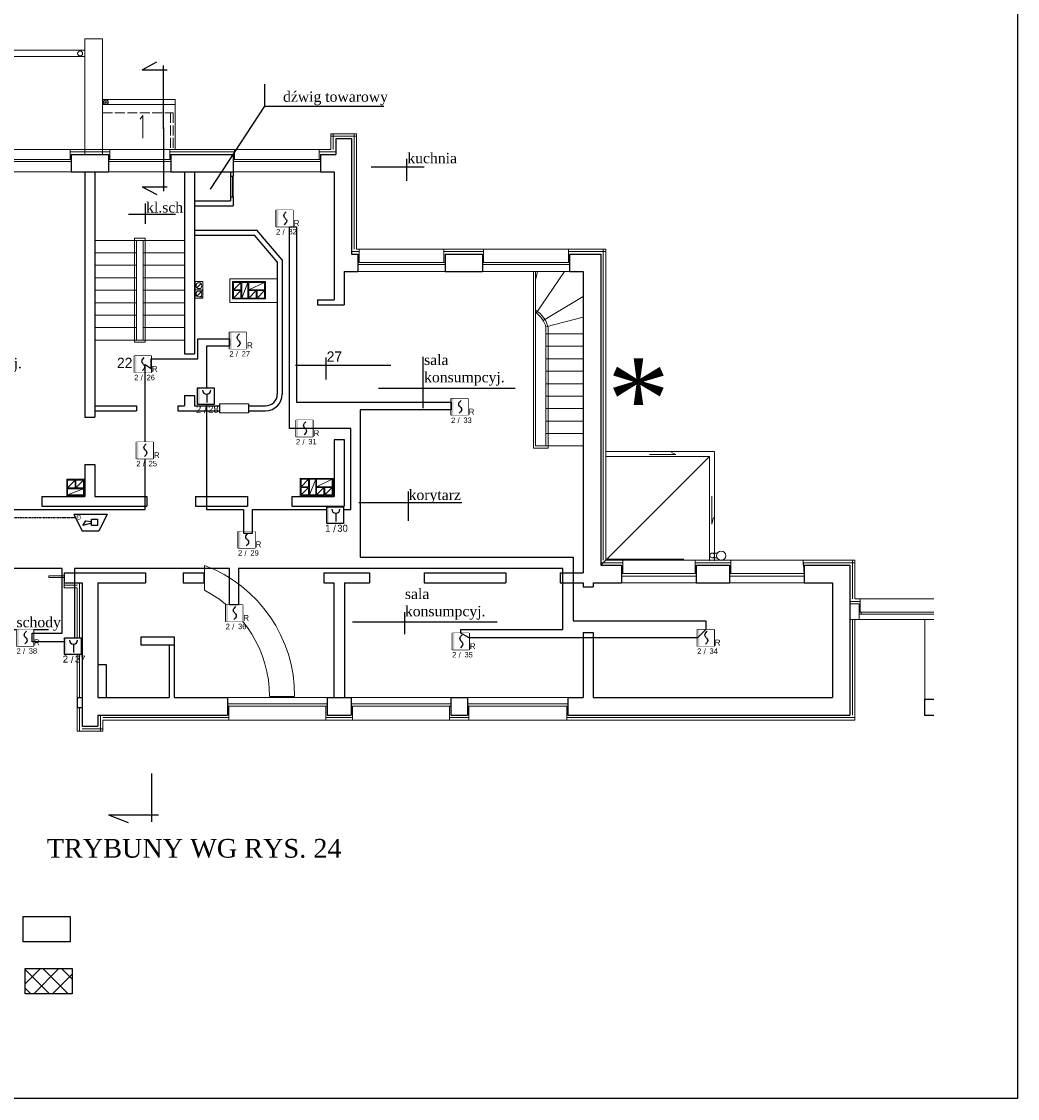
# Model space of a CAD drawing. Header units: millimetres. Extents: x -26513 to 76799, y 0 to 112149.
# Tile 27 of 98: x 2229 to 4627, y 92043 to 94636. Entities that reach past the tile are written whole.
import ezdxf
from ezdxf.enums import TextEntityAlignment as Align

# ---------------------------------------------------------------- set-up
doc = ezdxf.new("R2010")
doc.units = ezdxf.units.MM
doc.header["$LTSCALE"] = 2
doc.set_wipeout_variables(frame=1)
doc.linetypes.add('ACAD_ISO02W100', pattern=[15, 12, -3])
doc.linetypes.add('HIDDEN', pattern=[0.375, 0.25, -0.125])
for name, color, linetype in [('istn.śiany', 2, 'Continuous'), ('nazwy pomieszczeń', 7, 'Continuous'), ('SIEMENS_czujki', 1, 'Continuous'), ('ssp', 1, 'Continuous')]:
    doc.layers.add(name, color=color, linetype=linetype)
for name, color, linetype, lineweight in [('ocieplenie', 5, 'BATTING', 5), ('rynna-41', 22, 'Continuous', 18), ('SCHODY', 54, 'Continuous', 15), ('stolarka', 6, 'Continuous', 9), ('wentylacja', 4, 'Continuous', 9), ('widok', 3, 'Continuous', 13), ('ZMIANY', 90, 'Continuous', 25)]:
    doc.layers.add(name, color=color, linetype=linetype, lineweight=lineweight)
doc.linetypes.add('BATTING', pattern='A,0.0001,-0.1,[134,ltypeshp.shx,S=0.1,R=0,X=-0.1,Y=0],-0.2,[134,ltypeshp.shx,S=0.1,R=180,X=0.1,Y=0],-0.1', length=0.4001)

# ---------------------------------------------------------------- blocks, each defined once
blk = doc.blocks.new('DUO')
at = {"color": 0}
blk.add_wipeout([(0, 61.4), (61.4, 61.4), (61.4, 0), (0, 0)], dxfattribs=at).dxf.layer = 'ssp'
at = {"layer": 'ssp'}
blk.add_lwpolyline([(0, 61.4), (61.4, 61.4), (61.4, 0), (0, 0)], close=True, dxfattribs=at)
blk.add_wipeout([(0, 61.4), (61.4, 61.4), (61.4, 0), (0, 0)]).dxf.layer = 'ssp'
h = blk.add_hatch(color=256, dxfattribs=at)
h.set_gradient(color1=(255, 0, 0), color2=(224, 0, 0), one_color=1, name='INVSPHERICAL')
h.paths.add_polyline_path([(7.2, 30.7), (7.2, 61.4), (0, 61.4), (0, 30.7)])
h.paths.add_polyline_path([(7.2, 0), (7.2, 30.7), (0, 30.7), (0, 0)])
for p, q in [((27.4, 41.5), (28.4, 45.4)), ((28.4, 37.6), (27.4, 41.5)), ((28.4, 45.4), (31.3, 49.9)), ((31.3, 49.9), (36.1, 55.2)), ((30.6, 34.3), (28.4, 37.6)), ((34.4, 13), (29.5, 7.6)), ((31.3, 33.1), (30.6, 34.3)), ((32.8, 31.4), (31.3, 33.1)), ((32.8, 31.4), (34.4, 29.7)), ((34.4, 29.7), (35.1, 28.6)), ((37.3, 17.4), (34.4, 13)), ((35.1, 28.6), (37.3, 25.3)), ((37.3, 25.3), (38.2, 21.3)), ((38.2, 21.3), (37.3, 17.4))]:
    blk.add_line(p, q, dxfattribs=at)
blk.add_text('R', height=22, dxfattribs=at).set_placement((64.1, 2.4))
at = {"layer": 'ssp', "flags": 8}
blk.add_attdef('PETLA', text='', height=20, dxfattribs=at).set_placement((14.7, -8.3), align=Align.TOP_RIGHT)
for tag, p in [('/', (23, -9)), ('ADRES', (44.6, -8))]:
    blk.add_attdef(tag, text='', height=20, dxfattribs=at).set_placement(p, align=Align.TOP_LEFT)
blk = doc.blocks.new('ROP')
blk.add_wipeout([(-15.4, 76.7), (76.7, 76.7), (76.7, -15.4), (-15.4, -15.4)]).dxf.layer = 'ssp'
at = {"layer": 'ssp'}
h = blk.add_hatch(color=256, dxfattribs=at)
h.set_gradient(color1=(255, 0, 0), color2=(224, 0, 0), one_color=1, name='INVSPHERICAL')
h.paths.add_polyline_path([(-4.6, 30.7), (-4.6, 76.7), (-15.4, 76.7), (-15.4, 30.7)])
h.paths.add_polyline_path([(-4.6, -15.4), (-4.6, 30.7), (-15.4, 30.7), (-15.4, -15.4)])
blk.add_line((35, 41), (35, -4.1), dxfattribs=at)
blk.add_lwpolyline([(-15.4, 76.7), (76.7, 76.7), (76.7, -15.4), (-15.4, -15.4)], close=True, dxfattribs=at)
blk.add_arc((35, 63.6), 22.6, 180, 0, dxfattribs=at)
blk.add_text('/', height=39, dxfattribs=at).set_placement((27.4, -42.4), align=Align.MIDDLE)
at = {"layer": 'ssp', "flags": 8}
blk.add_attdef('PETLA', text='', height=39, dxfattribs=at).set_placement((4.5, -21.7), align=Align.TOP_RIGHT)
blk.add_attdef('ADRES', text='', height=39, dxfattribs=at).set_placement((42.6, -22), align=Align.TOP_LEFT)
blk = doc.blocks.new('głosowy')
at = {"layer": 'ssp', "color": 1}
for p, q in [((-40.2, 0), (-20.1, 40.2)), ((-20.1, 40.2), (20.1, 40.2)), ((-17.2, 26.8), (-2.1, 26.8)), ((-17.2, 11.7), (-17.2, 26.8)), ((-2.1, 21.1), (18.5, 26.8)), ((-2.1, 26.8), (-2.1, 11.7)), ((18.5, 26.8), (11.4, 15.9)), ((40.2, 0), (20.1, 40.2)), ((40.2, 0), (-40.2, 0)), ((-2.1, 11.7), (-17.2, 11.7)), ((11.4, 15.9), (-2.1, 17.3))]:
    blk.add_line(p, q, dxfattribs=at)
blk.add_text('G', height=11, dxfattribs=at).set_placement((22.4, 1.6))

msp = doc.modelspace()

# ---------------------------------------------------------------- hatches: boundary and pattern name
at = {"layer": 'wentylacja'}
h = msp.add_hatch(dxfattribs=at)
h.set_pattern_fill('ANSI37', color=256, scale=10, style=0)
h.set_pattern_definition([(45, (-16850.317, -93.165), (-22.45064, 22.45064), []), (135, (-16850.317, -93.165), (-22.45064, -22.45064), [])])
h.paths.add_polyline_path([(2238, 92355.4), (2238, 92295), (2350.9, 92295), (2350.9, 92355.4)])

# ---------------------------------------------------------------- linework, layer by layer
at = {"layer": 'Defpoints'}
msp.add_lwpolyline([(-1958, 96242.8), (4627.4, 96242.8), (4627.4, 92042.8), (-1958, 92042.8)], close=True, dxfattribs=at)
at = {"layer": 'istn.śiany'}
for p, q in [((2519.5, 94519.9), (2554.6, 94538.6)), ((2571, 94377.4), (2571, 94530)), ((2519.5, 94519.9), (2579.8, 94519.9)), ((2571, 94380.5), (2571, 94227.9)), ((2986, 94354), (3024, 94354)), ((2986, 94354), (2986, 94316)), ((3024, 94354), (3024, 94076)), ((2349, 94316), (2439, 94316)), ((2349, 94316), (2349, 94274)), ((2439, 94316), (2439, 94274)), ((2439, 94316), (2439, 94274)), ((2439, 94316), (2439, 94274)), ((2589, 94316), (2589, 94274)), ((2589, 94316), (2656, 94316)), ((2589, 94316), (2589, 94274)), ((2589, 94316), (2739, 94316)), ((2739, 94316), (2739, 94274)), ((2949, 94316), (2986, 94316)), ((2949, 94316), (2949, 94274)), ((2349, 94274), (2439, 94274)), ((2382, 94274), (2382, 93683.7)), ((2406, 94274), (2406, 93683.7)), ((2589, 94274), (2652, 94274)), ((2589, 94274), (2622, 94274)), ((2622, 94274), (2622, 93835.7)), ((2646, 94274), (2739, 94274)), ((2646, 94274), (2646, 93835.7)), ((2732.5, 94274), (2732.5, 94264)), ((2732.5, 94264), (2739, 94264)), ((2739, 94274), (2739, 94264)), ((2949, 94274), (2982, 94274)), ((2982, 94274), (2982, 93966)), ((2519.5, 94238), (2554.6, 94219.3)), ((2519.5, 94238), (2579.8, 94238)), ((2732.5, 94214), (2732.5, 94204)), ((2732.5, 94214), (2739, 94214)), ((2739, 94214), (2739, 94192)), ((2646, 94204), (2732.5, 94204)), ((2646, 94192), (2739, 94192)), ((2646, 94134), (2796, 94134)), ((2857, 94062), (2796, 94134)), ((2646, 94122), (2790.5, 94122)), ((2845, 94057.6), (2790.5, 94122)), ((2845, 94057.6), (2845, 94016.5)), ((2845, 94057.6), (2845, 93738.7)), ((2857, 94062), (2857, 94016.5)), ((2857, 94062), (2857, 93738.7)), ((3024, 94076), (3039, 94076)), ((3039, 94076), (3039, 94034)), ((3249, 94076), (3339, 94076)), ((3249, 94076), (3249, 94034)), ((3339, 94076), (3339, 94034)), ((3549, 94076), (3624, 94076)), ((3549, 94076), (3549, 94034)), ((3624, 94076), (3624, 93326.8)), ((3006, 94034), (3006, 93954)), ((3006, 94034), (3039, 94034)), ((3249, 94034), (3339, 94034)), ((3549, 94034), (3582, 94034)), ((3582, 94034), (3582, 93554)), ((2942, 93966), (2942, 93954)), ((2942, 93966), (2982, 93966)), ((2942, 93954), (3006, 93954)), ((2622, 93835.7), (2646, 93835.7)), ((2622, 93735.7), (2646, 93735.7)), ((2622, 93735.7), (2622, 93710.7)), ((2646, 93735.7), (2646, 93710.7)), ((2406, 93710.7), (2506, 93710.7)), ((2406, 93698.7), (2506, 93698.7)), ((2506, 93710.7), (2506, 93698.7)), ((2605.2, 93710.7), (2622, 93710.7)), ((2605.2, 93710.7), (2605.2, 93698.7)), ((2605.2, 93698.7), (2706, 93698.7)), ((2646, 93710.7), (2706, 93710.7)), ((2706, 93715.7), (2706, 93693.7)), ((2776, 93715.7), (2776, 93693.7)), ((2776, 93710.7), (2817, 93710.7)), ((2776, 93698.7), (2817, 93698.7)), ((2382, 93683.7), (2406, 93683.7)), ((3006.5, 93628.7), (2982, 93628.7)), ((2982, 93628.7), (2982, 93492.7)), ((3006, 93628.7), (3006, 93468.7)), ((2382, 93569.7), (2382, 93492.7)), ((2382, 93569.7), (2406, 93569.7)), ((2406, 93569.7), (2406, 93492.7)), ((3582, 93554), (3582, 93314)), ((2278, 93492.7), (2278, 93468.7)), ((2278, 93492.7), (2382, 93492.7)), ((2406, 93492.7), (2531, 93492.7)), ((2531, 93492.7), (2531, 93468.7)), ((2648, 93492.7), (2773, 93492.7)), ((2648, 93492.7), (2648, 93468.7)), ((2773, 93492.7), (2773, 93468.7)), ((2880, 93492.7), (2982, 93492.7)), ((2880, 93492.7), (2880, 93468.7)), ((2278, 93468.7), (2531, 93468.7)), ((2648, 93468.7), (2773, 93468.7)), ((2880, 93468.7), (3006, 93468.7)), ((2332, 93308.7), (2332, 93284.8)), ((2332, 93308.7), (2528, 93308.7)), ((2528, 93308.7), (2528, 93284.8)), ((2618.1, 93308.7), (2668, 93308.7)), ((2618.1, 93308.7), (2618.1, 93284.8)), ((2668, 93308.7), (2668, 93284.8)), ((2957, 93308.7), (2957, 93284.8)), ((2957, 93308.7), (3067, 93308.7)), ((3067, 93308.7), (3067, 93284.8)), ((3199, 93308.7), (3348, 93308.7)), ((3199, 93308.7), (3199, 93284.8)), ((3348, 93308.7), (3395, 93308.7)), ((3395, 93308.7), (3395, 93284.8)), ((3526, 93308.7), (3526, 93284.8)), ((3526, 93308.7), (3582, 93308.7)), ((3582, 93314), (3582, 93308.7)), ((3624, 93326.8), (3674, 93326.8)), ((3674, 93326.8), (3674, 93284.8)), ((3854, 93326.8), (3934, 93326.8)), ((3854, 93326.8), (3854, 93284.8)), ((3934, 93326.8), (3934, 93284.8)), ((4114, 93326.8), (4224, 93326.8)), ((4114, 93326.8), (4114, 93284.8)), ((4224, 93326.8), (4224, 92966)), ((2332, 93284.8), (2375, 93284.8)), ((2375, 93284.8), (2375, 93008)), ((2413, 93284.8), (2528, 93284.8)), ((2413, 93284.8), (2413, 93008)), ((2618.1, 93284.8), (2668, 93284.8)), ((2957, 93284.8), (2981.5, 93284.8)), ((2981.5, 93284.8), (2981.5, 93008)), ((3006.5, 93284.8), (3067, 93284.8)), ((3006.5, 93284.8), (3006.5, 93008)), ((3199, 93284.8), (3395, 93284.8)), ((3526, 93284.8), (3582, 93284.8)), ((3582, 93284.8), (3582, 93274.8)), ((3606, 93284.8), (3606, 93274.8)), ((3606, 93284.8), (3674, 93284.8)), ((3854, 93284.8), (3934, 93284.8)), ((4114, 93284.8), (4182, 93284.8)), ((4182, 93284.8), (4182, 93008)), ((3582, 93274.8), (3606, 93274.8)), ((2516.5, 93154.8), (2596.5, 93154.8)), ((2516.5, 93154.8), (2516.5, 93134.8)), ((2596.5, 93154.8), (2596.5, 93134.8)), ((3582, 93164.8), (3606, 93164.8)), ((3582, 93164.8), (3582, 93008)), ((3606, 93164.8), (3606, 93008)), ((2516.5, 93134.8), (2596.5, 93134.8)), ((2584.5, 93134.8), (2584.5, 93008)), ((2596.5, 93134.8), (2596.5, 93008)), ((2413, 93088), (2433, 93088)), ((2433, 93088), (2433, 93008)), ((2363, 93008), (2375, 93008)), ((2363, 93008), (2363, 92984)), ((2375, 93008), (2375, 92939)), ((2413, 93008), (2432.7, 93008)), ((2433, 93008), (2584.5, 93008)), ((2596.5, 93008), (2725, 93008)), ((2725, 93008), (2725, 92966)), ((2965, 93008), (2994, 93008)), ((2965, 93008), (2965, 92966)), ((2994, 93008), (3023, 93008)), ((3023, 93008), (3023, 92966)), ((3263, 93008), (3303, 93008)), ((3263, 93008), (3263, 92966)), ((3303, 93008), (3303, 92966)), ((3545, 93008), (3545, 92966)), ((3545, 93008), (3582, 93008)), ((3606, 93008), (4182, 93008)), ((4403.5, 93004), (4425.8, 93004)), ((4403.5, 93004), (4403.5, 92966)), ((2363, 92984), (2375, 92984)), ((2413, 92966), (2433, 92966)), ((2413, 92966), (2413, 92939)), ((2433, 92966), (2590, 92966)), ((2590, 92966), (2725, 92966)), ((2965, 92966), (3023, 92966)), ((3263, 92966), (3303, 92966)), ((3545, 92966), (3582, 92966)), ((3582, 92966), (4224, 92966)), ((4403.5, 92966), (4425.8, 92966)), ((2375, 92939), (2413, 92939)), ((2543.3, 92708.8), (2543.3, 92825.6)), ((2438.9, 92725.9), (2559.4, 92725.9)), ((2438.9, 92725.9), (2486.2, 92707.5))]:
    msp.add_line(p, q, dxfattribs=at)
for points in [[(2233.2, 92480.6), (2346.1, 92480.6), (2346.1, 92420.2), (2233.2, 92420.2)], [(2238, 92355.4), (2350.9, 92355.4), (2350.9, 92295), (2238, 92295)]]:
    msp.add_lwpolyline(points, close=True, dxfattribs=at)
for radius in [28, 40]:
    msp.add_arc((2817, 93738.7), radius, 270, 0, dxfattribs=at)
at = {"layer": 'nazwy pomieszczeń'}
for p, q in [((2814, 94485.5), (2814, 94432.6)), ((2814, 94432.6), (2683.2, 94232.1)), ((2814, 94432.6), (3101.4, 94432.6)), ((3155.9, 94305.3), (3155.9, 94252.5)), ((3071.4, 94286.4), (3198.7, 94286.4)), ((2526.6, 94197.7), (2526.6, 94148.8)), ((2487, 94172.3), (2599.7, 94172.3)), ((2961.8, 93827.3), (2961.8, 93774.4)), ((3195.7, 93829), (3195.7, 93704.8)), ((2889.2, 93808.4), (3118.3, 93808.4)), ((3088.4, 93753.5), (3417.8, 93753.5)), ((3160.2, 93504.3), (3160.2, 93433.6)), ((3041.4, 93477.7), (3289.8, 93477.7)), ((3151.2, 93213.8), (3151.2, 93160.9)), ((3026, 93190.9), (3374.5, 93190.9)), ((2166.6, 93171.9), (2294, 93171.9))]:
    msp.add_line(p, q, dxfattribs=at)
at = {"layer": 'ocieplenie', "linetype": 'Continuous'}
for p, q in [((2424, 94448), (2599, 94448)), ((2432.2, 94447.9), (2432.2, 94435.9)), ((2599, 94436), (2599, 94448)), ((2426.2, 94441.9), (2438.1, 94441.9)), ((2974, 94366), (3036, 94366)), ((2974, 94366), (2974, 94328)), ((3036, 94366), (3036, 94088)), ((2346, 94328), (2346, 94316)), ((2346, 94328), (2442, 94328)), ((2346, 94328), (2346, 94304)), ((2442, 94328), (2442, 94316)), ((2442, 94328), (2442, 94304)), ((2586, 94328), (2586, 94316)), ((2586, 94328), (2742, 94328)), ((2586, 94328), (2586, 94304)), ((2742, 94328), (2742, 94316)), ((2742, 94328), (2742, 94304)), ((2946, 94328), (2946, 94315.1)), ((2946, 94328), (2974, 94328)), ((2946, 94328), (2946, 94304)), ((3036, 94088), (3042, 94088)), ((3042, 94088), (3042, 94056)), ((3246, 94088), (3246, 94056)), ((3246, 94088), (3342, 94088)), ((3342, 94088), (3342, 94056)), ((3546, 94088), (3546, 94056)), ((3546, 94088), (3636, 94088)), ((3636, 94088), (3636, 93338.8)), ((3636, 93341.8), (3824, 93341.8)), ((3636, 93338.8), (3677, 93338.8)), ((3677, 93338.8), (3677, 93306.8)), ((3851, 93338.8), (3851, 93326.8)), ((3851, 93338.8), (3937, 93338.8)), ((3851, 93338.8), (3851, 93306.8)), ((3937, 93338.8), (3937, 93306.8)), ((4111, 93338.8), (4111, 93326.8)), ((4111, 93338.8), (4236, 93338.8)), ((4111, 93338.8), (4114, 93305.8)), ((4236, 93338.8), (4236, 93245.8)), ((4236, 93313.8), (4236, 93245.8)), ((2332, 93284.8), (2332, 93272.8)), ((2363, 93279.8), (2363, 93278.8)), ((2332, 93272.8), (2363, 93272.8)), ((2363, 93272.8), (2363, 93008)), ((4236, 93245.8), (4425.8, 93245.8)), ((4249, 93245.8), (4249, 93213.8)), ((4236, 93195.8), (4236, 92954)), ((2363, 92984), (2363, 92927)), ((2728, 92987.7), (2728, 92954)), ((2962, 92987.7), (2962, 92954)), ((2962, 92966), (2962, 92954)), ((3026, 92987.7), (3026, 92954)), ((3260, 92987.7), (3260, 92954)), ((3260, 92966), (3260, 92954)), ((3306, 92987.7), (3306, 92954)), ((3542, 92987.7), (3542, 92954)), ((2425, 92954), (2728, 92954)), ((2425, 92954), (2425, 92927)), ((2962, 92954), (3026, 92954)), ((3260, 92954), (3306, 92954)), ((3542, 92954), (4236, 92954)), ((2363, 92927), (2425, 92927))]:
    msp.add_line(p, q, dxfattribs=at)
at = {"layer": 'ocieplenie'}
for p, q in [((2980, 94366), (2980, 94328)), ((3030, 94366), (3030, 94088)), ((2974, 94360), (3036, 94360)), ((2346, 94322), (2442, 94322)), ((2586, 94322), (2742, 94322)), ((2946, 94322), (2986, 94322)), ((3024, 94082), (3042, 94082)), ((3246, 94082), (3342, 94082)), ((3546, 94082), (3636, 94082)), ((3630, 94088), (3630, 93338.8)), ((3624, 93332.8), (3677, 93332.8)), ((3851, 93332.8), (3937, 93332.8)), ((4111, 93332.8), (4236, 93332.8)), ((4230, 93338.8), (4230, 93245.8)), ((2332, 93278.8), (2363, 93278.8)), ((2369, 93284.8), (2369, 93008)), ((4224, 93239.8), (4249, 93239.8)), ((4230, 93195.8), (4230, 92966)), ((2369, 92984), (2369, 92927)), ((2419, 92966), (2419, 92927)), ((2425, 92960), (2728, 92960)), ((2962, 92960), (3026, 92960)), ((3260, 92960), (3306, 92960)), ((3542, 92960), (4235.7, 92960)), ((2375, 92933), (2425, 92933))]:
    msp.add_line(p, q, dxfattribs=at)
at = {"layer": 'ocieplenie', "linetype": 'Continuous'}
msp.add_circle((2432.2, 94441.9), 6, dxfattribs=at)
at = {"layer": 'rynna-41'}
for p, q in [((1824, 94567), (2382, 94567)), ((2651.5, 93995.1), (2661.4, 94005)), ((2651.5, 93975.1), (2661.4, 93985)), ((2665.9, 93987), (2665.9, 93973))]:
    msp.add_line(p, q, dxfattribs=at)
for centre, radius in [((2370.2, 94559.2), 5.94), ((2656.4, 94000), 7), ((2656.4, 93980), 7)]:
    msp.add_circle(centre, radius, dxfattribs=at)
at = {"layer": 'SCHODY', "linetype": 'ACAD_ISO02W100'}
for p, q in [((2424, 94416), (2594, 94416)), ((2588, 94416), (2588, 94328)), ((2594, 94416), (2594, 94328))]:
    msp.add_line(p, q, dxfattribs=at)
at = {"layer": 'SCHODY'}
for p, q in [((2406, 94109), (2622, 94109)), ((2501, 94114), (2527, 94114)), ((2501, 94114), (2501, 93864)), ((2506, 94109), (2506, 93869)), ((2522, 94109), (2522, 93869)), ((2527, 94114), (2527, 93864)), ((2406, 94079), (2506, 94079)), ((2522, 94079), (2622, 94079)), ((2406, 94049), (2506, 94049)), ((2522, 94049), (2622, 94049)), ((3462, 94034), (3462, 93609)), ((3467, 94013.6), (3472, 94034)), ((3467, 94034), (3467, 93614)), ((3468.4, 93934.1), (3537, 94034)), ((2406, 94019), (2506, 94019)), ((2522, 94019), (2622, 94019)), ((2406, 93989), (2506, 93989)), ((2522, 93989), (2622, 93989)), ((2406, 93959), (2506, 93959)), ((2522, 93959), (2622, 93959)), ((3485.2, 93916.2), (3582, 93974)), ((2406, 93929), (2506, 93929)), ((2522, 93929), (2622, 93929)), ((3491.6, 93901), (3582, 93924)), ((3492, 93914), (3492, 93913.8)), ((3497, 93899.5), (3497, 93609)), ((2406, 93899), (2506, 93899)), ((2522, 93899), (2622, 93899)), ((3492, 93899), (3492, 93614)), ((3492, 93884), (3582, 93884)), ((2406, 93869), (2622, 93869)), ((2501, 93864), (2527, 93864)), ((3492, 93854), (3582, 93854)), ((3492, 93824), (3582, 93824)), ((3492, 93794), (3582, 93794)), ((3492, 93764), (3582, 93764)), ((3492, 93734), (3582, 93734)), ((3492, 93704), (3582, 93704)), ((3492, 93674), (3582, 93674)), ((3492, 93644), (3582, 93644)), ((3467, 93614), (3582, 93614)), ((3462, 93609), (3497, 93609)), ((4404, 93195.8), (4404, 93004))]:
    msp.add_line(p, q, dxfattribs=at)
for radius, start, end in [(62.3, 11.7547, 60.1622), (57.3, 12.2587, 57.2512)]:
    msp.add_arc((3436, 93886.9), radius, start, end, dxfattribs=at)
at = {"layer": 'ssp', "linetype": 'HIDDEN', "ltscale": 5}
msp.add_line((1823.5, 93441.9), (2358.8, 93441.9), dxfattribs=at)
at = {"layer": 'stolarka'}
for p, q in [((2142, 94328), (2346, 94328)), ((2442, 94328), (2586, 94328)), ((2742, 94328), (2946, 94328)), ((2139, 94304), (2349, 94304)), ((2139, 94299), (2349, 94299)), ((2439, 94304), (2589, 94304)), ((2439, 94299), (2589, 94299)), ((2739, 94304), (2949, 94304)), ((2739, 94299), (2949, 94299)), ((2139, 94274), (2349, 94274)), ((2439, 94274), (2589, 94274)), ((2732.5, 94264), (2732.5, 94214)), ((2736, 94214), (2736, 94264)), ((2739, 94274), (2949, 94274)), ((2739, 94214), (2739, 94264)), ((3042, 94088), (3246, 94088)), ((3342, 94088), (3546, 94088)), ((3039, 94056), (3249, 94056)), ((3339, 94056), (3549, 94056)), ((3039, 94051), (3249, 94051)), ((3039, 94034), (3249, 94034)), ((3339, 94051), (3549, 94051)), ((3339, 94034), (3549, 94034)), ((2706, 93715.7), (2776, 93715.7)), ((2706, 93693.7), (2776, 93693.7)), ((3677, 93338.8), (3851, 93338.8)), ((3937, 93338.8), (4111, 93338.8)), ((4246, 93213.8), (4425.8, 93213.8)), ((4246, 93208.8), (4425.8, 93208.8)), ((4251, 93213.8), (4251, 93208.8)), ((4246, 93195.8), (4425.8, 93195.8)), ((2962, 92954), (2728, 92954)), ((3260, 92954), (3026, 92954)), ((3542, 92954), (3306, 92954))]:
    msp.add_line(p, q, dxfattribs=at)
at = {"layer": 'stolarka', "linetype": 'Continuous'}
for p, q in [((3854, 93306.8), (3674, 93306.8)), ((4114, 93306.8), (3934, 93306.8)), ((2295, 93301.6), (2295, 93297)), ((2332, 93301.6), (2295, 93301.6)), ((2332, 93297), (2295, 93297)), ((3854, 93300.8), (3674, 93300.8)), ((3674, 93284.8), (3854, 93284.8)), ((4114, 93300.8), (3934, 93300.8)), ((3934, 93284.8), (4114, 93284.8)), ((2725, 93008), (2965, 93008)), ((2725, 92992.7), (2965, 92992.7)), ((3023, 93008), (3263, 93008)), ((3023, 92992.7), (3263, 92992.7)), ((3303, 93008), (3545, 93008)), ((3303, 92992.7), (3545, 92992.7)), ((2725, 92987.7), (2965, 92987.7)), ((3023, 92987.7), (3263, 92987.7)), ((3303, 92987.7), (3545, 92987.7))]:
    msp.add_line(p, q, dxfattribs=at)
at = {"layer": 'wentylacja'}
for p, q in [((2731, 94016.5), (2731, 93959.5)), ((2731, 94016.5), (2845, 94016.5)), ((2737.5, 94010), (2737.5, 93968)), ((2737.5, 94010), (2816.5, 94010)), ((2737.5, 94010), (2737.5, 93968)), ((2739.5, 94008), (2757.5, 94008)), ((2739.5, 94008), (2739.5, 93990)), ((2739.5, 93990), (2757.5, 94008)), ((2757.5, 94008), (2757.5, 93990)), ((2759.5, 94008), (2759.5, 93970)), ((2759.5, 94008), (2774.5, 94008)), ((2759.5, 93970), (2774.5, 94008)), ((2774.5, 94008), (2774.5, 93970)), ((2776.5, 94008), (2814.5, 94008)), ((2776.5, 94008), (2776.5, 93990)), ((2776.5, 93990), (2814.5, 94008)), ((2814.5, 94008), (2814.5, 93990)), ((2816.5, 94010), (2816.5, 93968)), ((2739.5, 93990), (2757.5, 93990)), ((2739.5, 93988), (2757.5, 93988)), ((2739.5, 93988), (2739.5, 93970)), ((2739.5, 93970), (2757.5, 93988)), ((2757.5, 93988), (2757.5, 93970)), ((2776.5, 93990), (2814.5, 93990)), ((2776.5, 93988), (2794.5, 93988)), ((2776.5, 93988), (2776.5, 93970)), ((2776.5, 93970), (2794.5, 93988)), ((2794.5, 93988), (2794.5, 93970)), ((2796.5, 93988), (2796.5, 93970)), ((2796.5, 93988), (2814.5, 93988)), ((2796.5, 93970), (2814.5, 93988)), ((2814.5, 93988), (2814.5, 93970)), ((2731, 93959.5), (2845, 93959.5)), ((2737.5, 93968), (2816.5, 93968)), ((2739.5, 93970), (2757.5, 93970)), ((2759.5, 93970), (2774.5, 93970)), ((2776.5, 93970), (2794.5, 93970)), ((2796.5, 93970), (2814.5, 93970)), ((2338, 93534), (2338, 93494)), ((2338, 93534), (2380, 93534)), ((2340, 93532), (2340, 93513)), ((2340, 93532), (2358, 93532)), ((2340, 93513), (2358, 93532)), ((2340, 93513), (2358, 93513)), ((2340, 93511), (2378, 93511)), ((2340, 93511), (2340, 93496)), ((2340, 93496), (2378, 93511)), ((2358, 93532), (2358, 93513)), ((2360, 93532), (2360, 93513)), ((2360, 93532), (2378, 93532)), ((2360, 93513), (2378, 93532)), ((2360, 93513), (2378, 93513)), ((2378, 93532), (2378, 93496)), ((2380, 93534), (2380, 93494)), ((2900.5, 93536), (2979.5, 93536)), ((2900.5, 93536), (2900.5, 93494)), ((2902.5, 93516), (2920.5, 93534)), ((2902.5, 93534), (2902.5, 93516)), ((2902.5, 93534), (2920.5, 93534)), ((2902.5, 93516), (2920.5, 93516)), ((2902.5, 93496), (2920.5, 93514)), ((2902.5, 93514), (2902.5, 93496)), ((2902.5, 93514), (2920.5, 93514)), ((2920.5, 93534), (2920.5, 93516)), ((2920.5, 93514), (2920.5, 93496)), ((2922.5, 93496), (2937.5, 93534)), ((2922.5, 93534), (2937.5, 93534)), ((2922.5, 93534), (2922.5, 93496)), ((2937.5, 93534), (2937.5, 93496)), ((2939.5, 93516), (2977.5, 93534)), ((2939.5, 93534), (2977.5, 93534)), ((2939.5, 93534), (2939.5, 93516)), ((2939.5, 93516), (2977.5, 93516)), ((2939.5, 93496), (2957.5, 93514)), ((2939.5, 93514), (2939.5, 93496)), ((2939.5, 93514), (2957.5, 93514)), ((2957.5, 93514), (2957.5, 93496)), ((2959.5, 93496), (2977.5, 93514)), ((2959.5, 93514), (2977.5, 93514)), ((2959.5, 93514), (2959.5, 93496)), ((2977.5, 93534), (2977.5, 93516)), ((2977.5, 93514), (2977.5, 93496)), ((2979.5, 93536), (2979.5, 93494)), ((2338, 93494), (2380, 93494)), ((2340, 93496), (2378, 93496)), ((2900.5, 93494), (2979.5, 93494)), ((2902.5, 93496), (2920.5, 93496)), ((2922.5, 93496), (2937.5, 93496)), ((2939.5, 93496), (2957.5, 93496)), ((2959.5, 93496), (2977.5, 93496))]:
    msp.add_line(p, q, dxfattribs=at)
at = {"layer": 'widok'}
for p, q in [((2382, 94594), (2424, 94594)), ((2382, 94594), (2382, 94316)), ((2424, 94594), (2424, 94316)), ((1824, 94552), (2382, 94552)), ((2424, 94436), (2599, 94436)), ((2599, 94436), (2599, 94328)), ((2521.3, 94409.6), (2515.1, 94400.7)), ((2521.3, 94354.9), (2521.3, 94409.6)), ((2646.9, 94010), (2665.9, 94010)), ((2646.9, 94010), (2646.9, 93991)), ((2665.9, 94010), (2665.9, 93990)), ((2646.9, 93991), (2646.9, 93970)), ((2646.9, 93990), (2665.9, 93990)), ((2656.4, 93987), (2665.9, 93987)), ((2665.9, 93990), (2665.9, 93987)), ((2646.9, 93970), (2665.9, 93970)), ((2656.4, 93973), (2665.9, 93973)), ((2665.9, 93973), (2665.9, 93970)), ((3885.9, 93588.8), (3624, 93326.8)), ((3636, 93600.8), (3897.9, 93600.8)), ((3636, 93588.8), (3885.9, 93588.8)), ((3805.1, 93593.8), (3741.5, 93593.7)), ((3805.1, 93593.8), (3794, 93598)), ((3885.9, 93588.8), (3885.9, 93337.5)), ((3897.9, 93600.8), (3897.9, 93337.5)), ((3891.3, 93493.1), (3891.3, 93425.7)), ((3891.3, 93425.7), (3895.6, 93441.4)), ((3892.2, 93356.1), (3905, 93356.1)), ((3892.1, 93344.7), (3904.2, 93344.7)), ((4224, 93233.8), (4246, 93233.8)), ((4246, 93233.8), (4246, 93195.8)), ((4224, 93195.8), (4246, 93195.8))]:
    msp.add_line(p, q, dxfattribs=at)
at = {"layer": 'widok', "linetype": 'Continuous'}
for p, q in [((2669.7, 93326.5), (2669.7, 93266.4)), ((2826.7, 93010.8), (2886.8, 93010.8))]:
    msp.add_line(p, q, dxfattribs=at)
at = {"layer": 'widok'}
for centre, radius in [((3892.2, 93350.4), 5.73), ((3914.2, 93349.8), 11.2)]:
    msp.add_circle(centre, radius, dxfattribs=at)
at = {"layer": 'widok', "linetype": 'Continuous'}
for centre, radius, start, end in [((2551.8, 93013), 335, 359.6314, 69.3923), ((2536.8, 93008.8), 289.9, 0.3972, 62.6974)]:
    msp.add_arc(centre, radius, start, end, dxfattribs=at)

# ---------------------------------------------------------------- block references
at = {"layer": 'ssp', "rotation": 180}
msp.add_blockref('głosowy', (2395.2, 93449.4), dxfattribs=at)

# ---------------------------------------------------------------- texts
at = {"layer": 'nazwy pomieszczeń', "attachment_point": 1}
for s, insert, char_height, width in [('{\\fTimes New Roman|b0|i0|c238|p18;dźwig towarowy}', (2858.9, 94467.7), 25, 333.033), ('{\\fTimes New Roman|b0|i0|c238|p18;kuchnia}', (3158.2, 94319.7), 25, 210.243), ('{\\fTimes New Roman|b0|i0|c238|p18;kl.sch}', (2529.2, 94201.1), 25, 210.243), ('{\\fTimes New Roman|b0|i0|c238|p18;sala konsumpcyj.}', (2036, 93867.7), 25, 210.243), ('22', (2459, 93826.6), 25, 210.243), ('27', (2964, 93841.7), 25, 210.243), ('{\\fTimes New Roman|b0|i0|c238|p18;sala konsumpcyj.}', (3198.6, 93833.9), 25, 210.243), ('{\\fTimes New Roman|b0|i0|c238|p18;korytarz}', (3161.3, 93508.9), 25, 210.243), ('{\\fTimes New Roman|b0|i0|c238|p18;sala konsumpcyj.}', (3152.4, 93270.5), 25, 210.243), ('{\\fTimes New Roman|b0|i0|c238|p18;schody}', (2217, 93202.4), 25, 210.243), ('{\\fTimes New Roman|b0|i0|c238|p18;\\H3x;TRYBUNY WG RYS. 24}', (2289.9, 92667.7), 15, 1473.416)]:
    msp.add_mtext(s, dxfattribs=dict(at, insert=insert, char_height=char_height, width=width))
at = {"layer": 'ZMIANY', "insert": (3639, 93824.9), "char_height": 200, "width": 631.404, "attachment_point": 1}
msp.add_mtext('{\\fTimes New Roman|b0|i0|c238|p18;*}', dxfattribs=at)

# ---------------------------------------------------------------- next in the draw order: block references
at = {"layer": 'ssp'}
ref = msp.add_blockref('DUO', (2842.7, 94141.8), dxfattribs=dict(at, xscale=0.6537916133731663, yscale=0.6537916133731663, zscale=0.6537916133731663))
ref.add_attrib('PETLA', '2', dxfattribs={"height": 13.1}).set_placement((2852.3, 94136.3), align=Align.TOP_RIGHT)
ref.add_attrib('ADRES', '32', dxfattribs={"height": 13.08}).set_placement((2871.9, 94136.5), align=Align.TOP_LEFT)
ref.add_attrib('/', '/', dxfattribs={"height": 13.1}).set_placement((2857.7, 94135.9), align=Align.TOP_LEFT)
ref = msp.add_blockref('DUO', (2730.3, 93847.8), dxfattribs=dict(at, xscale=0.6537916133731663, yscale=0.6537916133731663, zscale=0.6537916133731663))
ref.add_attrib('PETLA', '2', dxfattribs={"height": 13.1}).set_placement((2739.9, 93842.4), align=Align.TOP_RIGHT)
ref.add_attrib('ADRES', '27', dxfattribs={"height": 13.08}).set_placement((2759.5, 93842.6), align=Align.TOP_LEFT)
ref.add_attrib('/', '/', dxfattribs={"height": 13.1}).set_placement((2745.3, 93842), align=Align.TOP_LEFT)
ref = msp.add_blockref('DUO', (2501, 93790.8), dxfattribs=dict(at, xscale=0.6537916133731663, yscale=0.6537916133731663, zscale=0.6537916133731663))
ref.add_attrib('PETLA', '2', dxfattribs={"height": 13.1}).set_placement((2510.6, 93785.4), align=Align.TOP_RIGHT)
ref.add_attrib('ADRES', '26', dxfattribs={"height": 13.08}).set_placement((2530.2, 93785.5), align=Align.TOP_LEFT)
ref.add_attrib('/', '/', dxfattribs={"height": 13.1}).set_placement((2516.1, 93784.9), align=Align.TOP_LEFT)
ref = msp.add_blockref('DUO', (3264, 93687.8), dxfattribs=dict(at, xscale=0.6537916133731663, yscale=0.6537916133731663, zscale=0.6537916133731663))
ref.add_attrib('PETLA', '2', dxfattribs={"height": 13.1}).set_placement((3273.6, 93682.3), align=Align.TOP_RIGHT)
ref.add_attrib('ADRES', '33', dxfattribs={"height": 13.08}).set_placement((3293.2, 93682.5), align=Align.TOP_LEFT)
ref.add_attrib('/', '/', dxfattribs={"height": 13.1}).set_placement((3279.1, 93681.9), align=Align.TOP_LEFT)
ref = msp.add_blockref('DUO', (2890.5, 93636.1), dxfattribs=dict(at, xscale=0.6537916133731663, yscale=0.6537916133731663, zscale=0.6537916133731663))
ref.add_attrib('PETLA', '2', dxfattribs={"height": 13.1}).set_placement((2900.1, 93630.7), align=Align.TOP_RIGHT)
ref.add_attrib('ADRES', '31', dxfattribs={"height": 13.08}).set_placement((2919.7, 93630.9), align=Align.TOP_LEFT)
ref.add_attrib('/', '/', dxfattribs={"height": 13.1}).set_placement((2905.6, 93630.3), align=Align.TOP_LEFT)
ref = msp.add_blockref('DUO', (2751, 93368.3), dxfattribs=dict(at, xscale=0.6537916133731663, yscale=0.6537916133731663, zscale=0.6537916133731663))
ref.add_attrib('PETLA', '2', dxfattribs={"height": 13.1}).set_placement((2760.6, 93362.9), align=Align.TOP_RIGHT)
ref.add_attrib('ADRES', '29', dxfattribs={"height": 13.08}).set_placement((2780.2, 93363), align=Align.TOP_LEFT)
ref.add_attrib('/', '/', dxfattribs={"height": 13.1}).set_placement((2766, 93362.4), align=Align.TOP_LEFT)
ref = msp.add_blockref('DUO', (2721.4, 93191.2), dxfattribs=dict(at, xscale=0.6537916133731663, yscale=0.6537916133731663, zscale=0.6537916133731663))
ref.add_attrib('PETLA', '2', dxfattribs={"height": 13.1}).set_placement((2731, 93185.8), align=Align.TOP_RIGHT)
ref.add_attrib('ADRES', '36', dxfattribs={"height": 13.08}).set_placement((2750.6, 93186), align=Align.TOP_LEFT)
ref.add_attrib('/', '/', dxfattribs={"height": 13.1}).set_placement((2736.4, 93185.3), align=Align.TOP_LEFT)
ref = msp.add_blockref('DUO', (2217.5, 93132.2), dxfattribs=dict(at, xscale=0.6537916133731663, yscale=0.6537916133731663, zscale=0.6537916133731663))
ref.add_attrib('PETLA', '2', dxfattribs={"height": 13.1}).set_placement((2227.1, 93126.8), align=Align.TOP_RIGHT)
ref.add_attrib('ADRES', '38', dxfattribs={"height": 13.08}).set_placement((2246.7, 93127), align=Align.TOP_LEFT)
ref.add_attrib('/', '/', dxfattribs={"height": 13.1}).set_placement((2232.6, 93126.4), align=Align.TOP_LEFT)
ref = msp.add_blockref('DUO', (3266.7, 93123.2), dxfattribs=dict(at, xscale=0.6537916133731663, yscale=0.6537916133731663, zscale=0.6537916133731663))
ref.add_attrib('PETLA', '2', dxfattribs={"height": 13.1}).set_placement((3276.3, 93117.8), align=Align.TOP_RIGHT)
ref.add_attrib('ADRES', '35', dxfattribs={"height": 13.08}).set_placement((3295.8, 93117.9), align=Align.TOP_LEFT)
ref.add_attrib('/', '/', dxfattribs={"height": 13.1}).set_placement((3281.7, 93117.3), align=Align.TOP_LEFT)
ref = msp.add_blockref('DUO', (3856.6, 93131.8), dxfattribs=dict(at, xscale=0.6537916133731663, yscale=0.6537916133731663, zscale=0.6537916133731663))
ref.add_attrib('PETLA', '2', dxfattribs={"height": 13.1}).set_placement((3866.2, 93126.4), align=Align.TOP_RIGHT)
ref.add_attrib('ADRES', '34', dxfattribs={"height": 13.08}).set_placement((3885.8, 93126.5), align=Align.TOP_LEFT)
ref.add_attrib('/', '/', dxfattribs={"height": 13.1}).set_placement((3871.7, 93125.9), align=Align.TOP_LEFT)

# ---------------------------------------------------------------- next in the draw order: linework, layer by layer
msp.add_lwpolyline([(2107.5, 93460.9), (2526.7, 93460.9), (2526.7, 93810.5), (2541.2, 93800.9), (2541.2, 93823.5), (2616.8, 93823.5), (2653.8, 93823.5), (2653.8, 93871.9), (2730.3, 93871.9), (2730.3, 93854.5), (2674.4, 93854.5), (2674.4, 93623.5), (2674.4, 93460.9), (2763.9, 93460.9), (2763.9, 93403.8), (2785, 93403.8), (2785, 93460.9), (3022.4, 93460.9), (3022.4, 93656.2), (2874.8, 93656.2), (2874.8, 94141.8), (2891.6, 94141.8), (2891.6, 93719.3), (3044.9, 93719.3), (3044.9, 93719.3), (3264, 93719.3), (3264, 93701.1), (3044.9, 93701.1), (3044.9, 93346.4), (3557.7, 93346.4), (3557.7, 93193), (3876.7, 93193), (3876.7, 93172), (3856.6, 93151.9), (3306.8, 93151.9), (3286.7, 93163.4), (3286.7, 93171.7), (3533, 93171.7), (3533, 93319.2), (2751.5, 93319.2), (2751.5, 93319.2), (2751.5, 93231.4), (2751.5, 93231.4), (2729.6, 93231.4), (2729.6, 93319.2), (2356.7, 93319.2), (2356.7, 93142), (2255, 93142), (2255, 93163), (2327.4, 93163), (2327.4, 93319.2), (2110.6, 93319.2)], dxfattribs=at)

# ---------------------------------------------------------------- next in the draw order: block references
at = {"layer": 'SIEMENS_czujki'}
ref = msp.add_blockref('ROP', (2659.9, 93720.5), dxfattribs=dict(at, xscale=0.4361450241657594, yscale=0.4361450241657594, zscale=0.4361450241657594))
ref.add_attrib('PETLA', '2', dxfattribs={"layer": 'ssp', "height": 17}).set_placement((2661.9, 93711), align=Align.TOP_RIGHT)
ref.add_attrib('ADRES', '28', dxfattribs={"layer": 'ssp', "height": 17.01}).set_placement((2678.5, 93710.9), align=Align.TOP_LEFT)
ref = msp.add_blockref('ROP', (2970.9, 93434), dxfattribs=dict(at, xscale=0.4361450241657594, yscale=0.4361450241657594, zscale=0.4361450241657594))
ref.add_attrib('PETLA', '1', dxfattribs={"layer": 'ssp', "height": 17}).set_placement((2972.9, 93424.5), align=Align.TOP_RIGHT)
ref.add_attrib('ADRES', '30', dxfattribs={"layer": 'ssp', "height": 17.01}).set_placement((2989.5, 93424.4), align=Align.TOP_LEFT)
ref = msp.add_blockref('ROP', (2339.2, 93118.8), dxfattribs=dict(at, xscale=0.4361450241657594, yscale=0.4361450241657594, zscale=0.4361450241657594))
ref.add_attrib('PETLA', '2', dxfattribs={"layer": 'ssp', "height": 17}).set_placement((2341.1, 93109.4), align=Align.TOP_RIGHT)
ref.add_attrib('ADRES', '37', dxfattribs={"layer": 'ssp', "height": 17.01}).set_placement((2357.8, 93109.3), align=Align.TOP_LEFT)
at = {"layer": 'ssp'}
ref = msp.add_blockref('DUO', (2506, 93583.3), dxfattribs=dict(at, xscale=0.6537916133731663, yscale=0.6537916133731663, zscale=0.6537916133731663))
ref.add_attrib('PETLA', '2', dxfattribs={"height": 13.1}).set_placement((2515.6, 93577.9), align=Align.TOP_RIGHT)
ref.add_attrib('ADRES', '25', dxfattribs={"height": 13.08}).set_placement((2535.2, 93578.1), align=Align.TOP_LEFT)
ref.add_attrib('/', '/', dxfattribs={"height": 13.1}).set_placement((2521.1, 93577.5), align=Align.TOP_LEFT)

doc.saveas('drawing.dxf')
